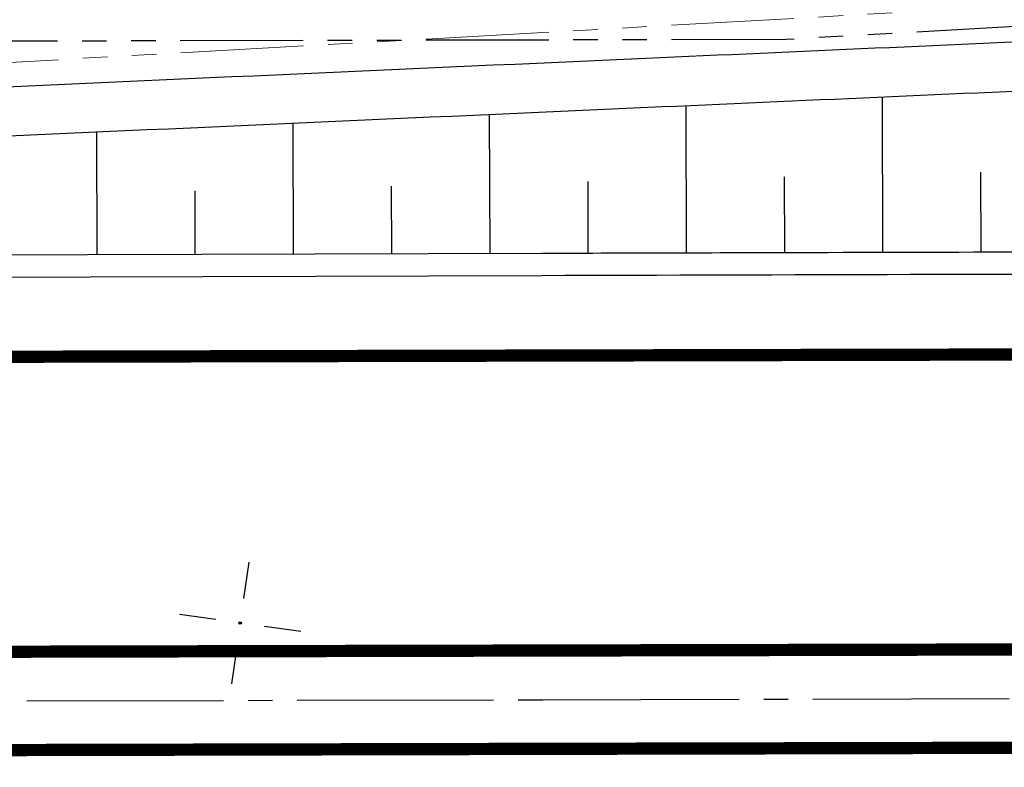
# Model space of a CAD drawing. Extents: x 0 to 1135, y 0 to 594.
# Tile 147 of 153: x 839 to 879, y 330 to 361. Entities that reach past the tile are written whole.
import ezdxf

# ---------------------------------------------------------------- set-up
doc = ezdxf.new("R2010")
doc.units = 0
doc.header["$LTSCALE"] = 2
doc.header["$MEASUREMENT"] = 0
for name, pattern in [('ACHSE', [5.5, 4, -0.5, 0.5, -0.5]), ('AUSGEZOGEN', [0]), ('PHANTOMX2', [5, 2.5, -0.5, 0.5, -0.5, 0.5, -0.5])]:
    doc.linetypes.add(name, pattern=pattern)
doc.layers.get('0').update_dxf_attribs({"color": 8, "linetype": 'AUSGEZOGEN'})
for name, color, linetype in [('ACHSETOP', 250, 'ACHSE'), ('BOESCHG', 8, 'AUSGEZOGEN'), ('FBRTOP', 8, 'AUSGEZOGEN'), ('Lichtwellenleiter COLT', 8, 'PHANTOMX2'), ('Lichtwellenleiter GLH', 8, 'PHANTOMX2'), ('MULDE', 8, 'AUSGEZOGEN'), ('NETZ', 250, 'AUSGEZOGEN')]:
    doc.layers.add(name, color=color, linetype=linetype)

# ---------------------------------------------------------------- blocks, each defined once
blk = doc.blocks.new('IKR')
at = {"color": 0}
for p, q in [((0, 1), (0, 2.5)), ((-2.5, 0), (-1, 0)), ((1, 0), (2.5, 0)), ((0, -2.5), (0, -1))]:
    blk.add_line(p, q, dxfattribs=at)
blk.add_circle((0, 0), 0.05, dxfattribs=at)
blk.add_point((0, 0), dxfattribs=at)

msp = doc.modelspace()

# ---------------------------------------------------------------- linework, layer by layer
at = {"layer": 'ACHSETOP'}
msp.add_lwpolyline([(25, 330.956), (159.858, 331.26), (434.858, 331.882), (684.857, 332.446), (859.856, 332.841), (950, 333.044)], dxfattribs=at)
msp.add_lwpolyline([(25, 330.956), (159.858, 331.26), (434.858, 331.882), (684.857, 332.446), (859.856, 332.841), (950, 333.044)], dxfattribs=at)
at = {"layer": 'BOESCHG'}
for p, q in [((873.71, 351.044), (873.693, 357.364)), ((873.71, 351.044), (873.693, 357.364)), ((865.71, 351.023), (865.693, 357.01)), ((865.71, 351.023), (865.693, 357.01)), ((857.71, 351), (857.693, 356.654)), ((857.71, 351), (857.693, 356.654)), ((849.71, 350.977), (849.694, 356.298)), ((849.71, 350.977), (849.694, 356.298)), ((841.71, 350.953), (841.695, 355.94)), ((841.71, 350.953), (841.695, 355.94)), ((869.71, 351.034), (869.702, 354.111)), ((869.71, 351.034), (869.702, 354.111)), ((877.71, 351.054), (877.702, 354.297)), ((877.71, 351.054), (877.702, 354.297)), ((853.71, 350.988), (853.702, 353.732)), ((853.71, 350.988), (853.702, 353.732)), ((861.71, 351.012), (861.702, 353.922)), ((861.71, 351.012), (861.702, 353.922)), ((845.71, 350.965), (845.702, 353.542)), ((845.71, 350.965), (845.702, 353.542))]:
    msp.add_line(p, q, dxfattribs=at)
msp.add_lwpolyline([(733.052, 350.633, -0.000006), (760.009, 350.715, -0.000024), (767.298, 350.737), (859.815, 351.007, -0.000066), (870.893, 351.038, -0.000039), (889.814, 351.086, -0.000355), (892.912, 351.091, 0.000039), (921.418, 351.123, 0.000533), (950, 351.187, 0.009084)], format="xyb", dxfattribs=at)
msp.add_lwpolyline([(733.052, 350.633, -0.000006), (760.009, 350.715, -0.000024), (767.298, 350.737), (859.815, 351.007, -0.000066), (870.893, 351.038, -0.000039), (889.814, 351.086, -0.000355), (892.912, 351.091, 0.000039), (921.418, 351.123, 0.000533), (950, 351.187, 0.009084)], format="xyb", dxfattribs=at)
at = {"layer": 'FBRTOP'}
msp.add_lwpolyline([(950, 350.209, 0.001808), (889.817, 350.169, 0.000175), (859.817, 350.091), (726.433, 349.696, 0.000023), (722.356, 349.684, -0.000016), (716.356, 349.665, -0.00122), (706.381, 349.658, -0.002066), (700.487, 349.693, -0.002791), (697.745, 349.736, -0.001261), (691.676, 349.88, -0.003407), (683.153, 350.162, 0.003325), (674.421, 350.453, 0.001747), (673.913, 350.464, 0.000049), (664.3, 350.652, 0.003938)], format="xyb", dxfattribs=at)
msp.add_lwpolyline([(950, 350.209, 0.001808), (889.817, 350.169, 0.000175), (859.817, 350.091), (726.433, 349.696, 0.000023), (722.356, 349.684, -0.000016), (716.356, 349.665, -0.00122), (706.381, 349.658, -0.002066), (700.487, 349.693, -0.002791), (697.745, 349.736, -0.001261), (691.676, 349.88, -0.003407), (683.153, 350.162, 0.003325), (674.421, 350.453, 0.001747), (673.913, 350.464, 0.000049), (664.3, 350.652, 0.003938)], format="xyb", dxfattribs=at)
at = {"layer": 'FBRTOP', "const_width": 0.5}
for points in [[(726.44, 346.54), (859.825, 346.841), (950, 347.044)], [(726.44, 346.54), (859.825, 346.841), (950, 347.044)], [(638.491, 334.341), (684.853, 334.446), (859.852, 334.841), (950, 335.044)], [(638.491, 334.341), (684.853, 334.446), (859.852, 334.841), (950, 335.044)], [(638.43, 330.341), (684.862, 330.446), (859.861, 330.841), (950, 331.044)], [(638.43, 330.341), (684.862, 330.446), (859.861, 330.841), (950, 331.044)]]:
    msp.add_lwpolyline(points, dxfattribs=at)
at = {"layer": 'Lichtwellenleiter COLT', "lineweight": 0, "flags": 128}
msp.add_lwpolyline([(950, 364.241), (900.576, 362.266), (824.219, 357.986), (791.427, 357.582), (770.805, 357.571)], dxfattribs=at)
msp.add_lwpolyline([(950, 364.241), (900.576, 362.266), (824.219, 357.986), (791.427, 357.582), (770.805, 357.571)], dxfattribs=at)
at = {"layer": 'Lichtwellenleiter GLH', "flags": 128}
msp.add_lwpolyline([(646.103, 451.46), (647.438, 450.471), (645.318, 401.176), (644.952, 375.367), (645.993, 373.156), (702.781, 360.479), (735.237, 357.444), (735.509, 357.467), (757.97, 357.333), (786.599, 357.587), (808.415, 357.711), (823.417, 359.371), (836.068, 359.637), (869.76, 359.713), (899.104, 361.372), (932.557, 362.443), (950, 364.44)], dxfattribs=at)
msp.add_lwpolyline([(646.103, 451.46), (647.438, 450.471), (645.318, 401.176), (644.952, 375.367), (645.993, 373.156), (702.781, 360.479), (735.237, 357.444), (735.509, 357.467), (757.97, 357.333), (786.599, 357.587), (808.415, 357.711), (823.417, 359.371), (836.068, 359.637), (869.76, 359.713), (899.104, 361.372), (932.557, 362.443), (950, 364.44)], dxfattribs=at)
at = {"layer": 'MULDE'}
for points in [[(804.845, 356.231, 0.002121), (811.713, 356.542, -0.001157), (835.662, 357.672, -0.000099), (864.051, 358.939, -0.00015), (882.747, 359.765, -0.00584), (908.574, 360.595, 0.008308), (926.677, 361.267, 0.00299), (930.691, 361.506, -0.000648), (949.26, 362.703, -0.000453), (950, 362.749, -0.000947)], [(804.845, 356.231, 0.002121), (811.713, 356.542, -0.001157), (835.662, 357.672, -0.000099), (864.051, 358.939, -0.00015), (882.747, 359.765, -0.00584), (908.574, 360.595, 0.008308), (926.677, 361.267, 0.00299), (930.691, 361.506, -0.000648), (949.26, 362.703, -0.000453), (950, 362.749, -0.000947)], [(733.025, 354.469, 0.00081), (754.302, 354.248, 0.001684), (764.543, 354.192, 0.000096), (801.919, 354.123, 0.009854), (802.324, 354.13, 0.002923), (811.812, 354.544, -0.001157), (835.752, 355.674, -0.000099), (864.14, 356.941, -0.00015), (882.834, 357.767, -0.00584), (908.615, 358.595, 0.008308), (926.784, 359.269, 0.00299), (930.822, 359.511, -0.000648), (949.386, 360.707, -0.000378), (950, 360.745, -0.000947)], [(733.025, 354.469, 0.00081), (754.302, 354.248, 0.001684), (764.543, 354.192, 0.000096), (801.919, 354.123, 0.009854), (802.324, 354.13, 0.002923), (811.812, 354.544, -0.001157), (835.752, 355.674, -0.000099), (864.14, 356.941, -0.00015), (882.834, 357.767, -0.00584), (908.615, 358.595, 0.008308), (926.784, 359.269, 0.00299), (930.822, 359.511, -0.000648), (949.386, 360.707, -0.000378), (950, 360.745, -0.000947)]]:
    msp.add_lwpolyline(points, format="xyb", dxfattribs=at)

# ---------------------------------------------------------------- block references
at = {"layer": 'NETZ', "rotation": 171.9288}
msp.add_blockref('IKR', (847.537, 335.962), dxfattribs=at)
msp.add_blockref('IKR', (847.537, 335.962), dxfattribs=at)

doc.saveas('drawing.dxf')
